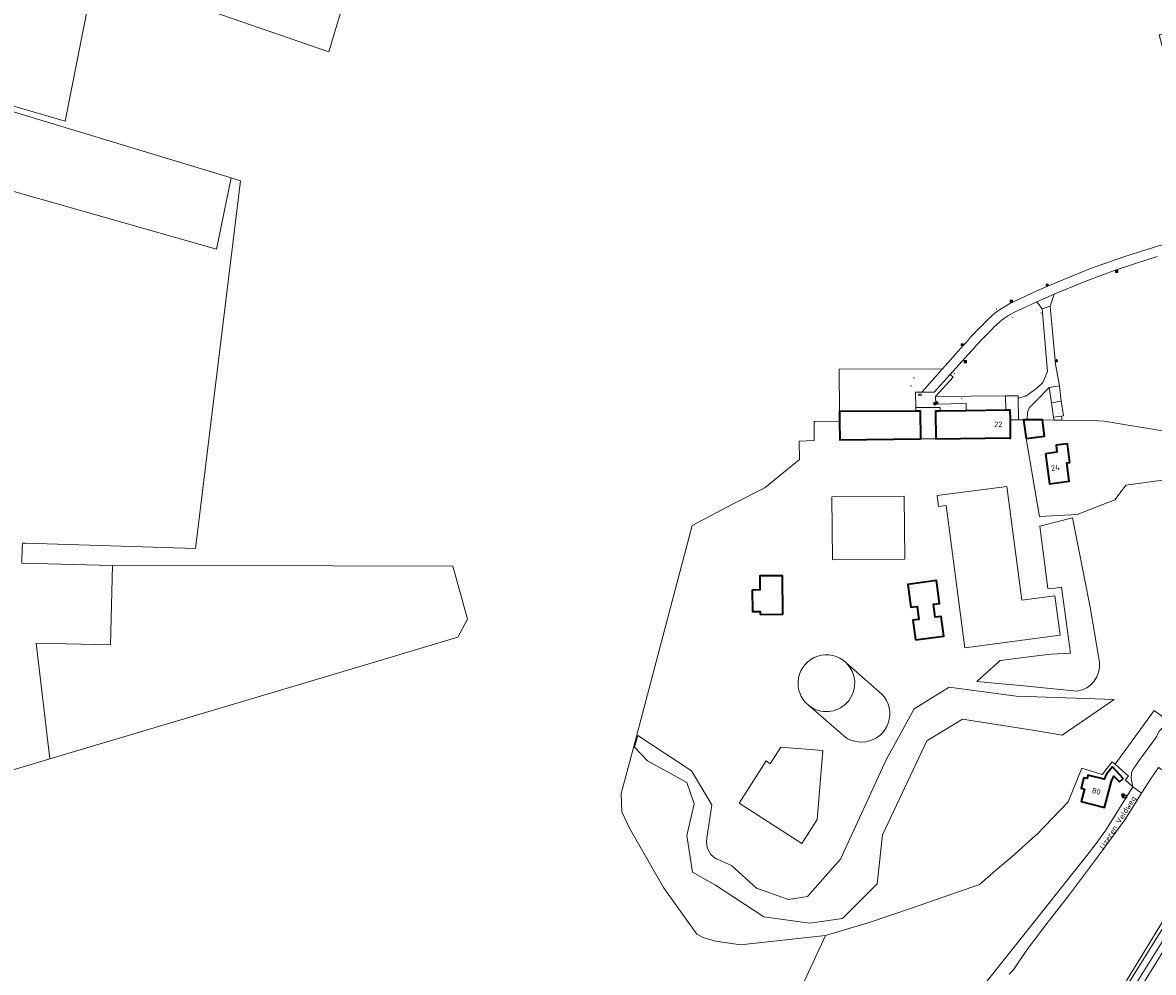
# Model space of a CAD drawing. Header units: metres. Extents: x 140853 to 145288, y 474558 to 480269.
# Tile 176 of 256: x 143164 to 143539, y 477840 to 478154. Entities that reach past the tile are written whole.
import ezdxf
from ezdxf.enums import TextEntityAlignment as Align

# ---------------------------------------------------------------- set-up
doc = ezdxf.new("R2010")
doc.units = ezdxf.units.M
doc.header["$MEASUREMENT"] = 0
for name, color, linetype, lineweight in [('B-WE-GR-BEPLANTING_CULTUUR_BOSPLANTSOEN-G', 90, 'GR-PLANTSOEN', 18), ('B-WE-GR-BOS_LOOF-G', 40, 'Continuous', 13), ('B-WE-GR-BOUWLAND-G', 80, 'Continuous', 13), ('B-WE-GR-GRAS-G', 60, 'Continuous', 13), ('B-WE-GR-GRAS_KRUIDENRIJK-G', 80, 'Continuous', 18), ('B-WE-GR-GROENVOORZIENING-G', 80, 'Continuous', 18), ('B-WE-GR-HOUTOPSTAND_LOOF-G', 40, 'Continuous', 13), ('B-WE-IE-MEUBILAIR_WEGMEUBILAIR-S', 7, 'Continuous', 18), ('B-WE-IE-TERREINAFSCHEIDING_KUNSTMATIG_HEKWERK-G', 20, 'IE-TERREINAFSCHEIDING-KUNSTMATIG', 18), ('B-WE-IE-TERREINAFSCHEIDING_KUNSTMATIG_MUUR-G', 90, 'IE-TERREINAFSCHEIDING-KUNSTMATIG-DICHT', 18), ('B-WE-KL-ET_LS_OV_LICHTMAST-S', 190, 'Continuous', 18), ('B-WE-KL-GAS_PUT-S', 30, 'Continuous', 18), ('B-WE-OG-BEBOUWING-G', 7, 'Continuous', 35), ('B-WE-OG-BEBOUWING_HUISNUMMER-T18', 10, 'Continuous', 18), ('B-WE-OG-BEBOUWING_LUIFEL-G', 7, 'Continuous', 18), ('B-WE-OG-BEBOUWING_OVERIG-G', 7, 'Continuous', 18), ('B-WE-OG-BEBOUWING_STRAATNAAM-T18', 10, 'Continuous', 18), ('B-WE-OG-TERREIN_ERF-G', 7, 'Continuous', 18), ('B-WE-OG-TERREIN_ONBEGROEID-G', 7, 'Continuous', 18), ('B-WE-RI-GWA_RIOOLPUT-S', 30, 'Continuous', 18), ('B-WE-RI-TERREINKAST-S', 7, 'Continuous', 18), ('B-WE-VH-ONVERHARD-G', 252, 'Continuous', 18), ('B-WE-VH-VERHARDING_ASFALT-G', 252, 'Continuous', 18), ('B-WE-VH-VERHARDING_BETONSTRAATSTEEN-G', 252, 'Continuous', 18), ('B-WE-VH-VERHARDING_STRAATBAKSTEEN-G', 252, 'Continuous', 18), ('B-WE-VH-VERHARDING_TEGEL-G', 252, 'Continuous', 18), ('X-XX-XX-ALGEMEEN-S', 7, 'Continuous', 18)]:
    doc.layers.add(name, color=color, linetype=linetype, lineweight=lineweight)
doc.styles.add('NLCS-ISO', font='txt')
doc.linetypes.add('GR-PLANTSOEN', pattern='A,0,[179,NLCS.shx,S=2,R=0,X=0,Y=0],-4', length=4)
doc.linetypes.add('IE-TERREINAFSCHEIDING-KUNSTMATIG', pattern='A,4,[82,NLCS.shx,S=0.75,R=90,X=0,Y=0],4,-2', length=10)
doc.linetypes.add('IE-TERREINAFSCHEIDING-KUNSTMATIG-DICHT', pattern='A,8,-1,[82,NLCS.shx,S=0.75,R=90,X=0,Y=0],-1', length=10)

# ---------------------------------------------------------------- blocks, each defined once
blk = doc.blocks.new('SIE-WEG_AFVALBAK-SO')
at = {"linetype": 'ByBlock', "lineweight": 18}
h = blk.add_hatch(color=0, dxfattribs=at)
h.dxf.hatch_style = 1
h.paths.add_polyline_path([(-1.5, -1.5), (1.5, -1.5), (1.5, 1.5), (-1.5, 1.5)])
at = {"color": 0, "linetype": 'ByBlock', "lineweight": 18}
for points in [[(-2, -2), (2, -2), (2, 2), (-2, 2)], [(-1.5, -1.5), (1.5, -1.5), (1.5, 1.5), (-1.5, 1.5)]]:
    blk.add_lwpolyline(points, close=True, dxfattribs=at)
blk = doc.blocks.new('SIE-WEG_AFVALBAK_TYPE_01')
for radius in [0.25, 0.156]:
    blk.add_circle((0, 0), radius)
blk = doc.blocks.new('SRI-TERREINKAST-SO')
at = {"ltscale": 0.1}
h = blk.add_hatch(color=256, dxfattribs=at)
h.paths.add_polyline_path([(3.9, 2.1), (-3.4, 2.1), (-3.4, -2.4), (3.9, -2.4)])
h.paths.add_polyline_path([(3.4, 1.6), (-2.9, 1.6), (-2.9, -1.9), (3.4, -1.9)], flags=16)
at = {"flags": 128}
for points in [[(3.9, 2.1), (-3.4, 2.1), (-3.4, -2.4), (3.9, -2.4)], [(3.4, 1.6), (-2.9, 1.6), (-2.9, -1.9), (3.4, -1.9)]]:
    blk.add_lwpolyline(points, close=True, dxfattribs=at)
at = {"style": 'NLCS-ISO'}
blk.add_text('RI', height=1.8, dxfattribs=at).set_placement((-0.9, -1))
blk = doc.blocks.new('B-SIE-WEG_LICHTMAST-SO')
at = {"ltscale": 0.1}
for p, q in [((-1.1, 0.6), (-2.2, 1.3)), ((0, 1.3), (0, 2.5)), ((1.1, 0.6), (2.2, 1.3)), ((-1.1, -0.6), (-2.2, -1.3)), ((0, -1.3), (0, -2.5)), ((1.1, -0.6), (2.2, -1.3))]:
    blk.add_line(p, q, dxfattribs=at)
at = {"flags": 128}
for points in [[(-1.2, 0.5), (1.2, 0.5)], [(-1.2, -0.5), (1.2, -0.5)]]:
    blk.add_lwpolyline(points, dxfattribs=at)
at = {"ltscale": 0.1}
blk.add_circle((0, 0), 1.27, dxfattribs=at)
at = {"style": 'NLCS-ISO'}
blk.add_attdef('TYPE', text='', height=1.8, dxfattribs=at).set_placement((0, 2.5), align=Align.BOTTOM_CENTER)
blk = doc.blocks.new('SRI-PUT_INSPECTIE-SO')
at = {"lineweight": -3, "flags": 128}
blk.add_lwpolyline([(-2, -2), (2, -2), (2, 2), (-2, 2)], close=True, dxfattribs=at)
at = {"lineweight": -3, "ltscale": 1.5}
blk.add_circle((0, 0), 2, dxfattribs=at)
at = {"ltscale": 0.1, "style": 'NLCS-ISO'}
blk.add_text('I', height=2.5, dxfattribs=at).set_placement((0, 0), align=Align.MIDDLE_CENTER)
blk = doc.blocks.new('SKL-GAS_PUT-SO')
at = {"color": 0, "linetype": 'ByBlock', "lineweight": 18}
blk.add_ellipse((0, 0), major_axis=(2.5, 0), ratio=0.601255, dxfattribs=at)
at = {"color": 0, "linetype": 'ByBlock', "lineweight": 18, "style": 'NLCS-ISO'}
blk.add_text('gas', height=1.8, dxfattribs=at).set_placement((0.1, 0.3), align=Align.MIDDLE_CENTER)

msp = doc.modelspace()

# ---------------------------------------------------------------- linework, layer by layer
at = {"layer": 'B-WE-GR-BEPLANTING_CULTUUR_BOSPLANTSOEN-G', "ltscale": 0.2, "flags": 128}
for points in [[(143486.384, 478172.812), (143480.556, 478175.008), (143379.222, 478198.307), (143238.925, 478241.405), (143229.36, 478235.529), (143287.716, 478217.565), (143265.756, 478144.143), (143188.365, 478170.998), (143178.556, 478121.189), (143153.844, 478128.445), (143169.081, 478207.615), (143163.037, 478205.437), (143145.191, 478199.744), (143127.145, 478194.718), (143113.357, 478191.522), (143099.492, 478188.675), (143088.475, 478186.673), (143077.638, 478149.747), (143233.477, 478102.471), (143236.543, 478101.541), (143221.656, 477979.844), (143165.504, 477981.586), (143164.371, 477981.621), (143164.371, 477981.173), (143164.28, 477980.197), (143164.149, 477974.953), (143194.22, 477974.203), (143267.163, 477974.079), (143306.769, 477974.011), (143311.679, 477956.369), (143308.475, 477950.477), (143264.976, 477937.496), (143173.431, 477910.177), (143129.555, 477897.083), (143023.446, 477873.939), (143000, 477868.825), (142869.03, 477840.139), (142862.913, 477861.758), (142861.399, 477859.863), (142836.238, 477836.363), (142833.866, 477834.373), (142831.25, 477832.067), (142829.851, 477830.701), (142828.618, 477829.372), (142820.497, 477822.648), (142811.879, 477815.645), (142807.761, 477812.173), (142784.53, 477792.86), (142779.547, 477788.654), (142772.278, 477782.591), (142769.836, 477780.487), (142763.413, 477774.207), (142754.289, 477765.378), (142748.126, 477759.218), (142747.786, 477758.878), (142739.43, 477750), (142722.704, 477731.031), (142719.61, 477727.659), (142718, 477726.179), (142718.649, 477724.85), (142719.298, 477723.325), (142715.93, 477719.474), (142714.762, 477720.586), (142713.282, 477720.939), (142709.647, 477716.847), (142681.113, 477681.769), (142679.247, 477679.381), (142665.07, 477660.215), (142663.896, 477664.421), (142663.303, 477663.673), (142667.946, 477640.834), (142681.216, 477619.6), (142681.216, 477619.6, 0.0763381), (142741.403, 477561.144), (142741.403, 477561.144, 0.2367689), (142774.215, 477555.709), (142774.215, 477555.709), (142789.805, 477560.918), (142816.748, 477570.782), (142816.748, 477570.782, -0.0441848), (142836.692, 477575.559), (142836.692, 477575.559), (142854.479, 477581.163), (142854.479, 477581.163, 0.0429709), (142857.142, 477582.469), (142857.142, 477582.469), (142860.17, 477584.57), (142864.83, 477587.241), (142869.049, 477589.621), (142873.877, 477591.896), (142882.254, 477595.792), (142890.178, 477599.342), (142895.092, 477601.51), (142902.261, 477604.314), (142908.328, 477606.825), (142912.339, 477608.449), (142921.363, 477611.941), (142943.073, 477620.901), (142964.135, 477630.016), (142978.274, 477635.825), (142979.628, 477636.417), (142981.685, 477637.453), (142998.294, 477646.097), (143000, 477646.905), (143013.134, 477653.103), (143019.392, 477656.289), (143039.007, 477666.221), (143051.332, 477672.337), (143064.046, 477678.815), (143074.15, 477683.915), (143083.766, 477688.602), (143092.142, 477692.901), (143110.335, 477701.891), (143119.799, 477706.622), (143127.196, 477710.242), (143131.586, 477712.322), (143143.29, 477717.419), (143151.241, 477720.905), (143157.655, 477723.946), (143168.1, 477729.307), (143175.689, 477733.182), (143194.419, 477742.589), (143208.957, 477750), (143211.403, 477751.247), (143218.663, 477753.845), (143228.868, 477756.7), (143230.493, 477757.108), (143234.403, 477757.823), (143243.187, 477758.696), (143245.625, 477758.851), (143248.774, 477758.804), (143255.63, 477758.202), (143258.576, 477758.002), (143260.912, 477757.699), (143262.944, 477757.346), (143266.854, 477756.893), (143270.969, 477756.034), (143274.626, 477755.378), (143280.162, 477754.266), (143280.162, 477754.266, 0.0750108), (143305.758, 477753.43), (143305.758, 477753.43), (143316.016, 477754.508), (143321.957, 477755.225), (143325.46, 477755.839), (143328.507, 477756.4), (143332.213, 477757.725), (143335.208, 477758.591), (143337.391, 477759.61), (143339.828, 477760.171), (143343.636, 477761.699), (143344.905, 477762.106), (143346.276, 477762.615), (143349.27, 477764.396), (143349.27, 477764.396, -0.0469972), (143350.945, 477765.617), (143350.945, 477765.617, -0.0659339), (143353.585, 477766.737), (143353.585, 477766.737), (143356.021, 477768.162), (143361.113, 477770.429), (143365.921, 477772.185), (143365.921, 477772.185, 0.0379722), (143366.784, 477772.542), (143366.784, 477772.542, 0.0413559), (143367.393, 477772.897), (143367.393, 477772.897, -0.0282897), (143368.306, 477773.507), (143368.306, 477773.507, -0.0713289), (143370.185, 477774.221), (143370.185, 477774.221), (143378.358, 477777.226), (143380.236, 477778.193), (143384.45, 477779.568), (143388.468, 477781.345), (143390.643, 477782.368), (143390.643, 477782.368, -0.0420375), (143392.115, 477783.182), (143392.115, 477783.182, -0.0471207), (143393.537, 477783.691), (143393.537, 477783.691, 0.0559923), (143394.908, 477784.15), (143394.908, 477784.15, 0.0765349), (143396.226, 477785.067), (143396.226, 477785.067), (143398.258, 477786.033), (143400.542, 477787.254), (143403.689, 477788.883), (143407.597, 477791.223), (143412.775, 477794.073), (143423.233, 477797.893), (143428.666, 477798.915), (143432.526, 477799.809), (143421.062, 477817.531), (143419.931, 477823.485), (143421.135, 477832.436), (143430.088, 477851.734), (143401.919, 477848.604), (143393.777, 477849.819), (143389.892, 477850.94), (143387.534, 477852.134), (143376.463, 477867.558), (143365.196, 477887.238), (143362.684, 477892.688), (143362.49, 477898.689), (143366.336, 477913.105), (143370.628, 477929.418), (143385.989, 477987.38), (143399.518, 477994.611), (143410.074, 477999.93), (143410.159, 478000), (143421.478, 478009.286), (143421.421, 478015.306), (143426.322, 478015.562), (143426.295, 478021.819), (143434.734, 478021.93), (143434.702, 478025.135), (143434.649, 478039.135), (143468.819, 478039.264), (143475.785, 478047.073), (143475.785, 478047.073, -0.0218076), (143481.897, 478053.615), (143481.897, 478053.615, -0.0929516), (143491.112, 478060.84), (143491.112, 478060.84), (143500, 478065.054), (143508.655, 478068.751), (143517.803, 478072.434), (143528.765, 478076.309), (143536.372, 478078.727), (143536.372, 478078.727, -0.013226), (143552.161, 478083.234), (143552.161, 478083.234), (143546.504, 478115.85), (143549.746, 478115.709), (143552.318, 478105.273), (143570.075, 478109.451), (143569.553, 478112.127), (143567.23, 478131.373), (143545.713, 478130.441), (143540.501, 478149.817), (143563.045, 478154.87), (143559.267, 478182.079), (143500, 478173.977), (143487.662, 478172.29), (143486.384, 478172.812)], [(143493.816, 478029.53), (143496.427, 478030.211), (143500, 478032.924), (143501.968, 478034.744), (143503.577, 478038.381), (143501.787, 478059.17), (143500, 478061.494), (143492.408, 478057.915), (143492.408, 478057.915, 0.0899448), (143485.154, 478052.326), (143485.154, 478052.326, 0.0218597), (143478.216, 478044.992), (143478.216, 478044.992), (143471.34, 478037.417), (143472.339, 478036.51), (143466.484, 478030.059), (143489.655, 478030.305), (143493.806, 478030.355), (143493.816, 478029.53)], [(143528.278, 477834.45), (143529.141, 477833.946), (143550.078, 477867.635), (143553.913, 477873.992), (143555.359, 477876.3), (143555.359, 477876.3, 0.0528866), (143558.537, 477883.249), (143558.537, 477883.249), (143558.986, 477884.8), (143528.278, 477834.45)]]:
    msp.add_lwpolyline(points, format="xyb", close=True, dxfattribs=at)
for points in [[(143461.93, 478031.54), (143468.819, 478039.264), (143434.649, 478039.135), (143434.702, 478025.135), (143459.992, 478025.227), (143459.98, 478026.421), (143459.927, 478031.545), (143461.93, 478031.54)], [(143489.713, 478025.576), (143489.655, 478030.305), (143466.484, 478030.059), (143466.597, 478027.549), (143476.584, 478027.813), (143476.596, 478025.416), (143489.713, 478025.576)], [(143505.559, 478023.224), (143504.841, 478028.028), (143504.09, 478033.056), (143500, 478028.891), (143497.543, 478026.453), (143496.933, 478024.929), (143496.835, 478022.406), (143501.914, 478022.381), (143505.707, 478022.235), (143505.559, 478023.224)], [(143508.41, 478022.259), (143505.707, 478022.235), (143501.914, 478022.381), (143502.513, 478016.944), (143496.461, 478016.159), (143499.223, 478000), (143500, 477995.451), (143500.864, 477990.396), (143513.364, 477991.022), (143525.823, 477995.968), (143528.944, 478000), (143529.51, 478000.731), (143547.374, 478003.238), (143545.543, 478018.094), (143522.279, 478021.965), (143520.184, 478022.082), (143508.41, 478022.259)], [(143502.932, 478011.178), (143506.691, 478011.659), (143506.404, 478013.951), (143510.175, 478014.424), (143510.942, 478008.302), (143509.96, 478008.179), (143510.724, 478002.076), (143504.176, 478001.256), (143502.932, 478011.178)]]:
    msp.add_lwpolyline(points, close=True, dxfattribs=at)
at = {"layer": 'B-WE-GR-BOS_LOOF-G', "ltscale": 0.2, "flags": 128}
msp.add_lwpolyline([(143476.42, 477827.656), (143500, 477857.375), (143517.465, 477879.341), (143519.325, 477881.699), (143521.094, 477884.127), (143522.796, 477886.61), (143531.814, 477900.907), (143529.221, 477903.219), (143530.333, 477904.439), (143525.883, 477908.464), (143524.96, 477909.222), (143521.622, 477904.986), (143514.957, 477907.157), (143510.371, 477895.996), (143500, 477885.2), (143499.625, 477884.81), (143491.791, 477877.725), (143486.22, 477873.156), (143481.022, 477868.643), (143458.875, 477860.864), (143444.253, 477855.881), (143430.088, 477851.734), (143421.135, 477832.436)], dxfattribs=at)
msp.add_lwpolyline([(143528.278, 477834.45), (143558.986, 477884.8), (143559.459, 477886.432), (143559.459, 477886.432, -0.0811349), (143561.603, 477891.806), (143561.603, 477891.806), (143562.504, 477893.252), (143540.227, 477907.318), (143537.845, 477903.814), (143534.628, 477898.846), (143529.315, 477890.33), (143527.375, 477887.542), (143519.464, 477876.8), (143510.84, 477865.348), (143502.217, 477854.252), (143500, 477851.329), (143497.435, 477847.947), (143495.406, 477845.05), (143492.971, 477841.391), (143492.058, 477840.12), (143490.892, 477838.9)], format="xyb", dxfattribs=at)
msp.add_lwpolyline([(143525.054, 477907.537), (143528.597, 477903.736), (143527.328, 477902.542), (143525.48, 477904.498), (143524.728, 477902.792), (143522.393, 477894.056), (143514.703, 477896.111), (143515.794, 477900.209), (143514.727, 477900.476), (143515.599, 477903.949), (143516.666, 477903.681), (143516.933, 477904.748), (143522.254, 477903.413), (143522.621, 477904.184), (143523.119, 477905.091), (143525.054, 477907.537)], close=True, dxfattribs=at)
at = {"layer": 'B-WE-GR-BOUWLAND-G', "ltscale": 0.2, "flags": 128}
msp.add_lwpolyline([(143287.716, 478217.565), (143229.36, 478235.529), (143221.967, 478237.805), (143219.866, 478236.124), (143213.659, 478231.159), (143198.466, 478219.004), (143189.556, 478211.876), (143183.948, 478213.114), (143170.374, 478216.109), (143169.081, 478207.615), (143153.844, 478128.445), (143178.556, 478121.189), (143188.365, 478170.998), (143265.756, 478144.143), (143287.716, 478217.565)], close=True, dxfattribs=at)
at = {"layer": 'B-WE-GR-GRAS-G', "ltscale": 0.2, "flags": 128}
msp.add_lwpolyline([(143058.568, 478124.854), (143140.194, 478103.99), (143228.592, 478078.913), (143233.477, 478102.471), (143077.638, 478149.747), (143067.444, 478152.839), (143058.568, 478124.854)], close=True, dxfattribs=at)
at = {"layer": 'B-WE-GR-GRAS_KRUIDENRIJK-G', "ltscale": 0.2, "flags": 128}
msp.add_lwpolyline([(143500, 477933.914), (143513.349, 477932.602), (143513.349, 477932.602, 0.4009063), (143520.752, 477942.168), (143520.752, 477942.168), (143517.633, 477960.443), (143511.843, 477989.997), (143501.022, 477987.152), (143503.642, 477966.538), (143506.052, 477966.691), (143508.167, 477966.972), (143511.116, 477945.155), (143504.758, 477944.891), (143500, 477944.268), (143487.904, 477942.685), (143480.139, 477935.75), (143496.846, 477934.224), (143500, 477933.914)], format="xyb", close=True, dxfattribs=at)
msp.add_lwpolyline([(143531.192, 477903.634), (143531.351, 477905.513), (143531.762, 477906.68), (143532.476, 477907.592), (143533.549, 477909.214), (143538.448, 477915.801), (143539.111, 477916.713), (143539.673, 477917.676), (143540.543, 477919.401), (143541.104, 477920.059), (143542.838, 477921.933), (143543.246, 477922.541), (143543.095, 477922.999), (143538.875, 477926.191), (143525.883, 477908.464), (143530.333, 477904.439), (143529.221, 477903.219), (143531.814, 477900.907), (143531.192, 477903.634)], close=True, dxfattribs=at)
for points in [[(143532.768, 477831.826), (143546.857, 477854.686)], [(143543.094, 477852.269), (143531.04, 477832.836)]]:
    msp.add_lwpolyline(points, dxfattribs=at)
at = {"layer": 'B-WE-GR-GROENVOORZIENING-G', "ltscale": 0.2, "flags": 128}
for points in [[(143547.374, 478003.238), (143529.51, 478000.731), (143528.944, 478000), (143525.823, 477995.968), (143513.364, 477991.022), (143500.864, 477990.396), (143500, 477995.451), (143499.223, 478000), (143496.461, 478016.159), (143495.571, 478022.426), (143493.901, 478022.406), (143491.252, 478022.374), (143491.324, 478016.325), (143491.015, 478016.321), (143491.013, 478016.441), (143466.629, 478016.147), (143466.533, 478025.293), (143468.073, 478025.313), (143468.058, 478026.513), (143459.98, 478026.421), (143459.992, 478025.227), (143459.992, 478025.227), (143461.532, 478025.236), (143461.622, 478016.054), (143434.795, 478015.786), (143434.734, 478021.93), (143426.295, 478021.819), (143426.322, 478015.562), (143421.421, 478015.306), (143421.478, 478009.286), (143410.159, 478000), (143410.074, 477999.93), (143399.518, 477994.611), (143385.989, 477987.38), (143370.628, 477929.418), (143366.336, 477913.105), (143362.49, 477898.689), (143362.684, 477892.688), (143365.196, 477887.238), (143376.463, 477867.558), (143387.534, 477852.134), (143389.892, 477850.94), (143393.777, 477849.819), (143401.919, 477848.604), (143430.088, 477851.734), (143444.253, 477855.881), (143458.875, 477860.864), (143481.022, 477868.643), (143486.22, 477873.156), (143491.791, 477877.725), (143499.625, 477884.81), (143500, 477885.2), (143510.371, 477895.996), (143514.957, 477907.157), (143521.622, 477904.986), (143524.96, 477909.222), (143525.883, 477908.464), (143538.875, 477926.191)], [(143513.349, 477932.602), (143500, 477933.914), (143496.846, 477934.224), (143480.139, 477935.75), (143487.904, 477942.685), (143500, 477944.268), (143504.758, 477944.891), (143511.116, 477945.155), (143508.167, 477966.972), (143506.052, 477966.691), (143503.642, 477966.538), (143501.022, 477987.152), (143511.843, 477989.997), (143517.633, 477960.443), (143520.752, 477942.168)], [(143436.871, 477942.027), (143447.835, 477932.418)], [(143395.037, 477876.605), (143398.96, 477874.939), (143407.262, 477867.352), (143417.848, 477863.607), (143424.174, 477864.6), (143435.092, 477877), (143450.121, 477909.829), (143459.468, 477926.79), (143470.966, 477933.888), (143493.152, 477930.954), (143500, 477930.727), (143525.585, 477929.877)], [(143525.585, 477929.877), (143508.42, 477918.078), (143500, 477919.425), (143475.44, 477923.354), (143463.628, 477916.161), (143448.98, 477885.041), (143447.209, 477868.843), (143435.704, 477857.4), (143424.936, 477855.758), (143409.709, 477857.92), (143393.69, 477868.33), (143386.039, 477872.656), (143384.181, 477884.868), (143386.652, 477895.317), (143384.184, 477902.341), (143371.218, 477909.521), (143366.921, 477914.083), (143367.953, 477917.948), (143385.787, 477906.187), (143392.496, 477894.933), (143390.848, 477883.969)], [(143435.275, 477918.536), (143424.453, 477927.935)]]:
    msp.add_lwpolyline(points, dxfattribs=at)
for points in [[(143467.01, 477997.302), (143490.076, 478000.358), (143495.086, 477962.709), (143505.976, 477964.156), (143507.746, 477951.087), (143476.204, 477946.907), (143469.975, 477994.003), (143467.494, 477993.681), (143467.01, 477997.302)], [(143432.461, 477976.016), (143432.23, 477996.886), (143456.101, 477997.145), (143456.332, 477976.275), (143432.461, 477976.016)], [(143194.22, 477974.203), (143193.557, 477947.879), (143168.872, 477948.502), (143173.431, 477910.177), (143264.976, 477937.496), (143308.475, 477950.477), (143311.679, 477956.369), (143306.769, 477974.011), (143267.163, 477974.079), (143194.22, 477974.203)], [(143408.459, 477957.989), (143408.449, 477958.939), (143405.89, 477958.912), (143405.835, 477966.059), (143408.395, 477966.081), (143408.354, 477970.741), (143415.874, 477970.807), (143415.999, 477958.068), (143408.459, 477957.989)], [(143459.849, 477949.593), (143458.973, 477956.078), (143460.96, 477956.353), (143460.378, 477960.631), (143458.381, 477960.368), (143457.386, 477967.902), (143466.774, 477969.18), (143467.78, 477961.63), (143465.828, 477961.368), (143466.382, 477957.074), (143468.357, 477957.349), (143469.219, 477950.841), (143459.849, 477949.593)], [(143415.305, 477914.009), (143429.207, 477912.978), (143427.37, 477890.136), (143422.303, 477882.129), (143401.477, 477895.491), (143410.445, 477909.492), (143411.83, 477908.528), (143415.305, 477914.009)]]:
    msp.add_lwpolyline(points, close=True, dxfattribs=at)
for points in [[(143424.453, 477927.935, -1.0393064), (143436.871, 477942.027)], [(143520.752, 477942.168, -0.4009063), (143513.349, 477932.602)], [(143447.835, 477932.418, -1.0644407), (143435.275, 477918.536)], [(143390.848, 477883.969, 0.3752196), (143395.037, 477876.605)]]:
    msp.add_lwpolyline(points, format="xyb", dxfattribs=at)
msp.add_lwpolyline([(143500, 477919.425), (143508.42, 477918.078), (143525.585, 477929.877), (143500, 477930.727), (143493.152, 477930.954), (143470.966, 477933.888), (143459.468, 477926.79), (143450.121, 477909.829), (143435.092, 477877), (143424.174, 477864.6), (143417.848, 477863.607), (143407.262, 477867.352), (143398.96, 477874.939), (143395.037, 477876.605), (143395.037, 477876.605, -0.3752196), (143390.848, 477883.969), (143390.848, 477883.969), (143392.496, 477894.933), (143385.787, 477906.187), (143367.953, 477917.948), (143366.921, 477914.083), (143371.218, 477909.521), (143384.184, 477902.341), (143386.652, 477895.317), (143384.181, 477884.868), (143386.039, 477872.656), (143393.69, 477868.33), (143409.709, 477857.92), (143424.936, 477855.758), (143435.704, 477857.4), (143447.209, 477868.843), (143448.98, 477885.041), (143463.628, 477916.161), (143475.44, 477923.354), (143500, 477919.425)], format="xyb", close=True, dxfattribs=at)
at = {"layer": 'B-WE-GR-HOUTOPSTAND_LOOF-G', "ltscale": 0.2, "flags": 128}
msp.add_lwpolyline([(143539.788, 478076.404), (143526.245, 478072.036), (143516.773, 478068.522), (143505.781, 478064.02), (143504.408, 478059.975), (143504.408, 478059.975), (143506.248, 478040.858), (143507.511, 478033.687), (143508.124, 478028.519), (143508.842, 478023.715), (143508.179, 478023.616), (143508.41, 478022.259), (143520.184, 478022.082), (143522.279, 478021.965), (143545.543, 478018.094)], dxfattribs=at)
at = {"layer": 'B-WE-IE-TERREINAFSCHEIDING_KUNSTMATIG_HEKWERK-G', "ltscale": 0.2, "flags": 128}
for points in [[(143491.252, 478022.374), (143493.901, 478022.406)], [(143493.901, 478022.406), (143495.571, 478022.426)], [(143505.707, 478022.235), (143501.914, 478022.381)], [(143520.184, 478022.082), (143508.41, 478022.259)], [(143547.374, 478003.238), (143545.543, 478018.094), (143522.279, 478021.965), (143520.184, 478022.082)], [(143410.159, 478000), (143421.478, 478009.286), (143421.421, 478015.306), (143426.322, 478015.562)], [(143499.223, 478000), (143496.461, 478016.159)], [(143430.088, 477851.734), (143401.919, 477848.604), (143393.777, 477849.819), (143389.892, 477850.94), (143387.534, 477852.134), (143376.463, 477867.558), (143365.196, 477887.238), (143362.684, 477892.688), (143362.49, 477898.689), (143366.336, 477913.105), (143370.628, 477929.418), (143385.989, 477987.38), (143399.518, 477994.611), (143410.074, 477999.93), (143410.159, 478000)], [(143500, 477995.451), (143499.223, 478000)], [(143528.944, 478000), (143525.823, 477995.968), (143513.364, 477991.022), (143500.864, 477990.396), (143500, 477995.451)], [(143547.374, 478003.238), (143529.51, 478000.731), (143528.944, 478000)], [(143525.883, 477908.464), (143538.875, 477926.191)], [(143366.921, 477914.083), (143367.953, 477917.948)], [(143525.883, 477908.464), (143524.96, 477909.222), (143521.622, 477904.986), (143514.957, 477907.157), (143510.371, 477895.996), (143500, 477885.2)], [(143531.814, 477900.907), (143529.221, 477903.219), (143530.333, 477904.439), (143525.883, 477908.464)], [(143500, 477857.375), (143517.465, 477879.341), (143519.325, 477881.699), (143521.094, 477884.127), (143522.796, 477886.61), (143531.814, 477900.907)], [(143500, 477885.2), (143499.625, 477884.81), (143491.791, 477877.725), (143486.22, 477873.156), (143481.022, 477868.643), (143458.875, 477860.864), (143444.253, 477855.881), (143430.088, 477851.734)], [(143458.37, 477807.559), (143460.706, 477809.424), (143476.42, 477827.656), (143500, 477857.375)], [(143430.088, 477851.734), (143421.135, 477832.436), (143419.931, 477823.485), (143421.062, 477817.531), (143432.526, 477799.809)]]:
    msp.add_lwpolyline(points, dxfattribs=at)
at = {"layer": 'B-WE-IE-TERREINAFSCHEIDING_KUNSTMATIG_MUUR-G', "ltscale": 0.2, "flags": 128}
for points in [[(143426.322, 478015.562), (143426.295, 478021.819), (143434.734, 478021.93)], [(143506.052, 477966.691), (143508.167, 477966.972), (143511.116, 477945.155)]]:
    msp.add_lwpolyline(points, dxfattribs=at)
at = {"layer": 'B-WE-OG-BEBOUWING-G', "ltscale": 0.2, "flags": 128}
for points in [[(143461.622, 478016.054), (143461.532, 478025.236), (143459.992, 478025.227), (143434.702, 478025.135), (143434.734, 478021.93), (143434.795, 478015.786), (143461.622, 478016.054)], [(143468.073, 478025.313), (143466.533, 478025.293), (143466.629, 478016.147), (143491.013, 478016.441), (143491.015, 478016.321), (143491.324, 478016.325), (143491.252, 478022.374), (143491.213, 478025.594), (143489.713, 478025.576), (143476.596, 478025.416), (143468.073, 478025.313)], [(143496.461, 478016.159), (143502.513, 478016.944), (143501.914, 478022.381), (143496.835, 478022.406), (143495.571, 478022.426), (143496.461, 478016.159)], [(143502.932, 478011.178), (143504.176, 478001.256), (143510.724, 478002.076), (143509.96, 478008.179), (143510.942, 478008.302), (143510.175, 478014.424), (143506.404, 478013.951), (143506.691, 478011.659), (143502.932, 478011.178)], [(143408.459, 477957.989), (143415.999, 477958.068), (143415.874, 477970.807), (143408.354, 477970.741), (143408.395, 477966.081), (143405.835, 477966.059), (143405.89, 477958.912), (143408.449, 477958.939), (143408.459, 477957.989)], [(143459.849, 477949.593), (143469.219, 477950.841), (143468.357, 477957.349), (143466.382, 477957.074), (143465.828, 477961.368), (143467.78, 477961.63), (143466.774, 477969.18), (143457.386, 477967.902), (143458.381, 477960.368), (143460.378, 477960.631), (143460.96, 477956.353), (143458.973, 477956.078), (143459.849, 477949.593)], [(143525.054, 477907.537), (143523.119, 477905.091), (143522.621, 477904.184), (143522.254, 477903.413), (143516.933, 477904.748), (143516.666, 477903.681), (143515.599, 477903.949), (143514.727, 477900.476), (143515.794, 477900.209), (143514.703, 477896.111), (143522.393, 477894.056), (143524.728, 477902.792), (143525.48, 477904.498), (143527.328, 477902.542), (143528.597, 477903.736), (143525.054, 477907.537)]]:
    msp.add_lwpolyline(points, close=True, dxfattribs=at)
at = {"layer": 'B-WE-OG-BEBOUWING_LUIFEL-G', "ltscale": 0.2, "flags": 128}
for points in [[(143461.622, 478016.054), (143466.629, 478016.147), (143466.533, 478025.293), (143468.073, 478025.313), (143468.058, 478026.513), (143459.98, 478026.421), (143459.992, 478025.227), (143461.532, 478025.236), (143461.622, 478016.054)], [(143508.124, 478028.519), (143504.841, 478028.028), (143505.559, 478023.224), (143508.179, 478023.616), (143508.842, 478023.715), (143508.124, 478028.519)]]:
    msp.add_lwpolyline(points, close=True, dxfattribs=at)
at = {"layer": 'B-WE-OG-BEBOUWING_OVERIG-G', "ltscale": 0.2, "flags": 128}
for points in [[(143467.01, 477997.302), (143467.494, 477993.681), (143469.975, 477994.003), (143476.204, 477946.907), (143507.746, 477951.087), (143505.976, 477964.156), (143495.086, 477962.709), (143490.076, 478000.358), (143467.01, 477997.302)], [(143432.461, 477976.016), (143456.332, 477976.275), (143456.101, 477997.145), (143432.23, 477996.886), (143432.461, 477976.016)]]:
    msp.add_lwpolyline(points, close=True, dxfattribs=at)
for points in [[(143436.871, 477942.027, 1.0393064), (143424.453, 477927.935), (143424.453, 477927.935), (143425.272, 477927.357), (143425.272, 477927.357, 0.9119049), (143436.871, 477942.027)], [(143425.272, 477927.357), (143424.453, 477927.935), (143435.275, 477918.536), (143435.275, 477918.536, 1.0644407), (143447.835, 477932.418), (143447.835, 477932.418), (143436.871, 477942.027), (143436.871, 477942.027, -0.9119049), (143425.272, 477927.357)]]:
    msp.add_lwpolyline(points, format="xyb", close=True, dxfattribs=at)
at = {"layer": 'B-WE-OG-TERREIN_ERF-G', "ltscale": 0.2, "flags": 128}
for points in [[(143164.371, 477981.621), (143165.504, 477981.586), (143221.656, 477979.844), (143236.543, 478101.541), (143233.477, 478102.471), (143228.592, 478078.913), (143140.194, 478103.99)], [(143129.555, 477897.083), (143173.431, 477910.177), (143168.872, 477948.502), (143193.557, 477947.879), (143194.22, 477974.203), (143164.149, 477974.953)]]:
    msp.add_lwpolyline(points, dxfattribs=at)
at = {"layer": 'B-WE-OG-TERREIN_ONBEGROEID-G', "ltscale": 0.2, "flags": 128}
msp.add_lwpolyline([(143415.305, 477914.009), (143411.83, 477908.528), (143410.445, 477909.492), (143401.477, 477895.491), (143422.303, 477882.129), (143427.37, 477890.136), (143429.207, 477912.978), (143415.305, 477914.009)], close=True, dxfattribs=at)
at = {"layer": 'B-WE-VH-ONVERHARD-G', "ltscale": 0.2, "flags": 128}
msp.add_lwpolyline([(143500, 478032.924), (143496.427, 478030.211), (143493.816, 478029.53), (143493.901, 478022.406), (143495.571, 478022.426), (143496.835, 478022.406), (143496.933, 478024.929), (143497.543, 478026.453), (143500, 478028.891), (143504.09, 478033.056), (143507.511, 478033.687), (143506.248, 478040.858), (143504.408, 478059.975), (143501.787, 478059.17), (143503.577, 478038.381), (143501.968, 478034.744), (143500, 478032.924)], close=True, dxfattribs=at)
for points in [[(143539.111, 477916.713), (143538.448, 477915.801), (143533.549, 477909.214), (143532.476, 477907.592), (143531.762, 477906.68), (143531.351, 477905.513), (143531.192, 477903.634), (143531.814, 477900.907), (143534.628, 477898.846), (143537.845, 477903.814), (143540.227, 477907.318)], [(143490.892, 477838.9), (143492.058, 477840.12), (143492.971, 477841.391), (143495.406, 477845.05), (143497.435, 477847.947), (143500, 477851.329), (143502.217, 477854.252), (143510.84, 477865.348), (143519.464, 477876.8), (143527.375, 477887.542), (143529.315, 477890.33), (143534.628, 477898.846), (143531.814, 477900.907), (143522.796, 477886.61), (143521.094, 477884.127), (143519.325, 477881.699), (143517.465, 477879.341), (143500, 477857.375), (143500, 477857.375), (143476.42, 477827.656)]]:
    msp.add_lwpolyline(points, dxfattribs=at)
at = {"layer": 'B-WE-VH-VERHARDING_ASFALT-G', "ltscale": 0.2, "flags": 128}
msp.add_lwpolyline([(143552.161, 478083.234, 0.013226), (143536.372, 478078.727), (143536.372, 478078.727), (143528.765, 478076.309), (143517.803, 478072.434), (143508.655, 478068.751), (143500, 478065.054), (143491.112, 478060.84), (143491.112, 478060.84, 0.0929516), (143481.897, 478053.615), (143481.897, 478053.615, 0.0218076), (143475.785, 478047.073), (143475.785, 478047.073), (143468.819, 478039.264), (143461.93, 478031.54), (143466.088, 478031.53), (143471.34, 478037.417), (143478.216, 478044.992), (143478.216, 478044.992, -0.0218597), (143485.154, 478052.326), (143485.154, 478052.326, -0.0899448), (143492.408, 478057.915), (143492.408, 478057.915), (143500, 478061.494), (143505.781, 478064.02), (143516.773, 478068.522), (143526.245, 478072.036), (143539.788, 478076.404)], format="xyb", dxfattribs=at)
for points in [[(143550.078, 477867.635), (143529.141, 477833.946)], [(143546.857, 477854.686), (143532.768, 477831.826)], [(143531.04, 477832.836), (143543.094, 477852.269)]]:
    msp.add_lwpolyline(points, dxfattribs=at)
at = {"layer": 'B-WE-VH-VERHARDING_BETONSTRAATSTEEN-G', "ltscale": 0.2, "flags": 128}
msp.add_lwpolyline([(143489.655, 478030.305), (143489.713, 478025.576), (143491.213, 478025.594), (143491.252, 478022.374), (143493.901, 478022.406), (143493.816, 478029.53), (143493.806, 478030.355), (143489.655, 478030.305)], close=True, dxfattribs=at)
at = {"layer": 'B-WE-VH-VERHARDING_STRAATBAKSTEEN-G', "ltscale": 0.2, "flags": 128}
msp.add_lwpolyline([(143501.787, 478059.17), (143504.408, 478059.975), (143505.781, 478064.02), (143500, 478061.494), (143501.787, 478059.17)], close=True, dxfattribs=at)
at = {"layer": 'B-WE-VH-VERHARDING_TEGEL-G', "ltscale": 0.2, "flags": 128}
for points in [[(143466.484, 478030.059), (143472.339, 478036.51), (143471.34, 478037.417), (143466.088, 478031.53), (143461.93, 478031.54), (143459.927, 478031.545), (143459.98, 478026.421), (143468.058, 478026.513), (143468.073, 478025.313), (143476.596, 478025.416), (143476.584, 478027.813), (143466.597, 478027.549), (143466.484, 478030.059)], [(143504.841, 478028.028), (143505.559, 478023.224), (143505.707, 478022.235), (143508.41, 478022.259), (143508.179, 478023.616), (143508.842, 478023.715), (143508.124, 478028.519), (143507.511, 478033.687), (143504.09, 478033.056), (143504.841, 478028.028)]]:
    msp.add_lwpolyline(points, close=True, dxfattribs=at)

# ---------------------------------------------------------------- block references
at = {"layer": 'B-WE-IE-MEUBILAIR_WEGMEUBILAIR-S', "xscale": 0.2, "yscale": 0.2, "zscale": 0.2}
for p in [(143526.443, 478071.575), (143491.592, 478061.601), (143476.338, 478041.659), (143466.288, 478027.752)]:
    msp.add_blockref('SIE-WEG_AFVALBAK-SO', p, dxfattribs=at)
at = {"layer": 'B-WE-KL-ET_LS_OV_LICHTMAST-S', "xscale": 0.2, "yscale": 0.2, "zscale": 0.2}
for p in [(143503.446, 478066.986), (143475.353, 478047.283), (143506.539, 478041.997), (143466.965, 478028.096)]:
    msp.add_blockref('B-SIE-WEG_LICHTMAST-SO', p, dxfattribs=at)
at = {"layer": 'B-WE-KL-GAS_PUT-S', "xscale": 0.2, "yscale": 0.2, "zscale": 0.2}
msp.add_blockref('SKL-GAS_PUT-SO', (143461.384, 478030.715), dxfattribs=at)
at = {"layer": 'B-WE-RI-GWA_RIOOLPUT-S', "xscale": 0.2, "yscale": 0.2, "zscale": 0.2}
msp.add_blockref('SRI-PUT_INSPECTIE-SO', (143528.567, 477898.092), dxfattribs=at)
at = {"layer": 'B-WE-RI-TERREINKAST-S', "xscale": 0.2, "yscale": 0.2, "zscale": 0.2}
msp.add_blockref('SRI-TERREINKAST-SO', (143529.025, 477897.754), dxfattribs=at)
at = {"layer": 'X-XX-XX-ALGEMEEN-S', "xscale": 0.2, "yscale": 0.2, "zscale": 0.2}
for p in [(143486.633, 478059.118), (143491.875, 478056.254), (143501.433, 478057.793), (143472.709, 478037.661), (143458.412, 478033.574), (143459.352, 478036.228), (143475.159, 478029.449)]:
    msp.add_blockref('SIE-WEG_AFVALBAK_TYPE_01', p, dxfattribs=at)

# ---------------------------------------------------------------- texts
at = {"layer": 'B-WE-OG-BEBOUWING_HUISNUMMER-T18', "style": 'NLCS-ISO'}
for s, rotation, p in [('22', 0.7, (143487.269, 478020.912)), ('24', 7.1, (143506.133, 478006.546)), ('80', 345, (143519.696, 477899.456))]:
    msp.add_text(s, height=1.8, rotation=rotation, dxfattribs=at).set_placement(p, align=Align.MIDDLE_CENTER)
at = {"layer": 'B-WE-OG-BEBOUWING_STRAATNAAM-T18', "style": 'NLCS-ISO'}
msp.add_text('IJzeren Veldweg', height=1.8, rotation=57.8, dxfattribs=at).set_placement((143526.806, 477889.083), align=Align.MIDDLE_CENTER)

doc.saveas('drawing.dxf')
